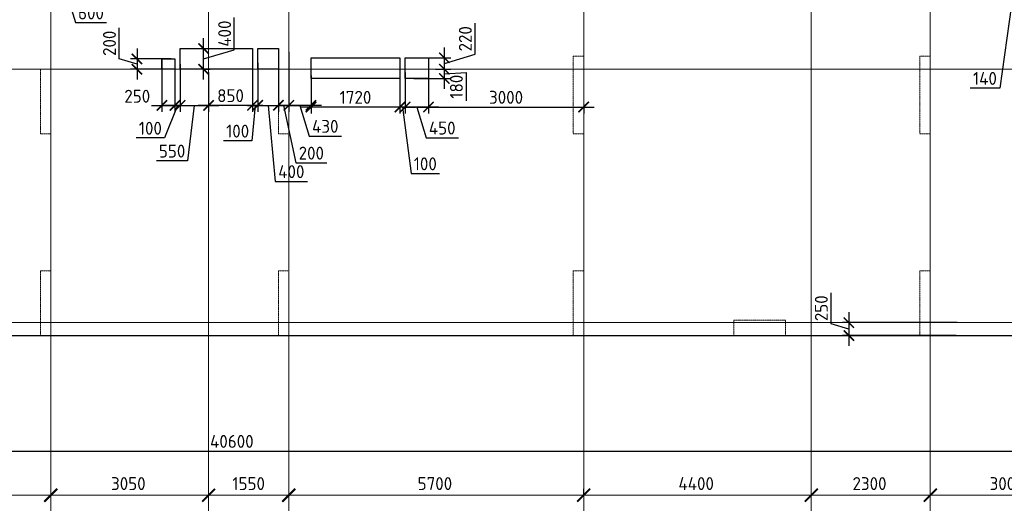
# Model space of a CAD drawing. Header units: millimetres. Extents: x -42044588 to 856694, y -806701 to 941911.
# Tile 101 of 256: x -179718 to -160688, y -342606 to -333255. Entities that reach past the tile are written whole.
import ezdxf

# ---------------------------------------------------------------- set-up
doc = ezdxf.new("R2010")
doc.units = ezdxf.units.MM
for name, pattern in [('______5', [1100, 800, -100, 100, -100]), ('DASHED', [7, 5, -2, 0]), ('осевая', [50.8, 31.75, -6.35, 6.35, -6.35])]:
    doc.linetypes.add(name, pattern=pattern)
doc.layers.add('Колонна_ бетон', color=7, linetype='Continuous', lineweight=50, true_color=0xb4b496)
for name, color, linetype, lineweight in [('Оси', 40, '______5', 18), ('Перекрытие ж_бетон', 1, 'Continuous', 30), ('РАЗМЕРЫ', 1, 'Continuous', 9)]:
    doc.layers.add(name, color=color, linetype=linetype, lineweight=lineweight)
doc.styles.add('GOST-2.304_Type-B', font='GOST_Common.ttf')
doc.dimstyles.new('СПДС', dxfattribs={"dimscale": 100, "dimtxt": 2.5, "dimasz": 2, "dimexe": 1.25, "dimexo": 0, "dimtad": 1, "dimdec": 0, "dimrnd": 5, "dimtxsty": 'GOST-2.304_Type-B', "dimblk": 'ARCHTICK', "dimcen": 2.5, "dimdle": 2, "dimclrd": 1, "dimclre": 1, "dimclrt": 1, "dimadec": 0, "dimazin": 2, "dimtfac": 0.75, "dimtdec": 0, "dimtmove": 1, "dimatfit": 3, "dimfxl": 0, "dimtolj": 1, "dimarcsym": 0})

# ---------------------------------------------------------------- blocks, each defined once
blk = doc.blocks.new('_ArchTick')
at = {"color": 0, "linetype": 'ByBlock', "const_width": 0.15}
blk.add_lwpolyline([(-0.5, -0.5), (0.5, 0.5)], dxfattribs=at)
blk = doc.blocks.new('*D6720')
at = {"color": 1, "lineweight": -2, "transparency": 16777216}
for p, q in [((-72355, -346039), (-72355, -345914)), ((-68905, -346039), (-68905, -345914)), ((-72555, -346039), (-68705, -346039))]:
    blk.add_line(p, q, dxfattribs=at)
at = {"layer": 'DEFPOINTS', "color": 0, "transparency": 16777216}
for p in [(-72355, -346039), (-68905, -346039), (-68905, -346039)]:
    blk.add_point(p, dxfattribs=at)
at = {"color": 1, "lineweight": -2, "transparency": 16777216, "xscale": 250, "yscale": 250, "zscale": 250, "rotation": 180}
blk.add_blockref('_ArchTick', (-72355, -346039), dxfattribs=at)
at = {"color": 1, "lineweight": -2, "transparency": 16777216, "xscale": 250, "yscale": 250, "zscale": 250}
blk.add_blockref('_ArchTick', (-68905, -346039), dxfattribs=at)
at = {"color": 1, "transparency": 16777216, "insert": (-70655, -345814), "char_height": 250, "width": 83333.33, "attachment_point": 5, "style": 'GOST-2.304_Type-B'}
blk.add_mtext('\\A1;3450', dxfattribs=at)
blk = doc.blocks.new('*D6721')
at = {"color": 1, "lineweight": -2, "transparency": 16777216}
for p, q in [((-68905, -346039), (-68905, -345914)), ((-65855, -346039), (-65855, -345914)), ((-69105, -346039), (-65655, -346039))]:
    blk.add_line(p, q, dxfattribs=at)
at = {"layer": 'DEFPOINTS', "color": 0, "transparency": 16777216}
for p in [(-68905, -346039), (-65855, -346039), (-65855, -346039)]:
    blk.add_point(p, dxfattribs=at)
at = {"color": 1, "lineweight": -2, "transparency": 16777216, "xscale": 250, "yscale": 250, "zscale": 250, "rotation": 180}
blk.add_blockref('_ArchTick', (-68905, -346039), dxfattribs=at)
at = {"color": 1, "lineweight": -2, "transparency": 16777216, "xscale": 250, "yscale": 250, "zscale": 250}
blk.add_blockref('_ArchTick', (-65855, -346039), dxfattribs=at)
at = {"color": 1, "transparency": 16777216, "insert": (-67405, -345814), "char_height": 250, "width": 83333.33, "attachment_point": 5, "style": 'GOST-2.304_Type-B'}
blk.add_mtext('\\A1;3050', dxfattribs=at)
blk = doc.blocks.new('*D6722')
at = {"color": 1, "lineweight": -2, "transparency": 16777216}
for p, q in [((-65854.71808, -346038.91005), (-65854.71808, -345913.91005)), ((-64304.71808, -346038.91005), (-64304.71808, -345913.91005)), ((-66054.71808, -346038.91005), (-64104.71808, -346038.91005))]:
    blk.add_line(p, q, dxfattribs=at)
at = {"layer": 'DEFPOINTS', "color": 0, "transparency": 16777216}
for p in [(-65854.71808, -346038.91005), (-64304.71808, -346038.91005), (-64304.71808, -346038.91005)]:
    blk.add_point(p, dxfattribs=at)
at = {"color": 1, "lineweight": -2, "transparency": 16777216, "xscale": 250, "yscale": 250, "zscale": 250, "rotation": 180}
blk.add_blockref('_ArchTick', (-65854.71808, -346038.91005), dxfattribs=at)
at = {"color": 1, "lineweight": -2, "transparency": 16777216, "xscale": 250, "yscale": 250, "zscale": 250}
blk.add_blockref('_ArchTick', (-64304.71808, -346038.91005), dxfattribs=at)
at = {"color": 1, "transparency": 16777216, "insert": (-65079.71808, -345813.91005), "char_height": 250, "width": 83333.3333333, "attachment_point": 5, "style": 'GOST-2.304_Type-B'}
blk.add_mtext('\\A1;1550', dxfattribs=at)
blk = doc.blocks.new('*D6723')
at = {"color": 1, "lineweight": -2, "transparency": 16777216}
for p, q in [((-64305, -346039), (-64305, -345914)), ((-58605, -346039), (-58605, -345914)), ((-64505, -346039), (-58405, -346039))]:
    blk.add_line(p, q, dxfattribs=at)
at = {"layer": 'DEFPOINTS', "color": 0, "transparency": 16777216}
for p in [(-64305, -346039), (-58605, -346039), (-58605, -346039)]:
    blk.add_point(p, dxfattribs=at)
at = {"color": 1, "lineweight": -2, "transparency": 16777216, "xscale": 250, "yscale": 250, "zscale": 250, "rotation": 180}
blk.add_blockref('_ArchTick', (-64305, -346039), dxfattribs=at)
at = {"color": 1, "lineweight": -2, "transparency": 16777216, "xscale": 250, "yscale": 250, "zscale": 250}
blk.add_blockref('_ArchTick', (-58605, -346039), dxfattribs=at)
at = {"color": 1, "transparency": 16777216, "insert": (-61480, -345814), "char_height": 250, "width": 83333.33, "attachment_point": 5, "style": 'GOST-2.304_Type-B'}
blk.add_mtext('\\A1;5700', dxfattribs=at)
blk = doc.blocks.new('*D6724')
at = {"color": 1, "lineweight": -2, "transparency": 16777216}
for p, q in [((-58605, -346039), (-58605, -345914)), ((-54205, -346039), (-54205, -345914)), ((-58805, -346039), (-54005, -346039))]:
    blk.add_line(p, q, dxfattribs=at)
at = {"layer": 'DEFPOINTS', "color": 0, "transparency": 16777216}
for p in [(-58605, -346039), (-54205, -346039), (-54205, -346039)]:
    blk.add_point(p, dxfattribs=at)
at = {"color": 1, "lineweight": -2, "transparency": 16777216, "xscale": 250, "yscale": 250, "zscale": 250, "rotation": 180}
blk.add_blockref('_ArchTick', (-58605, -346039), dxfattribs=at)
at = {"color": 1, "lineweight": -2, "transparency": 16777216, "xscale": 250, "yscale": 250, "zscale": 250}
blk.add_blockref('_ArchTick', (-54205, -346039), dxfattribs=at)
at = {"color": 1, "transparency": 16777216, "insert": (-56430, -345814), "char_height": 250, "width": 83333.33, "attachment_point": 5, "style": 'GOST-2.304_Type-B'}
blk.add_mtext('\\A1;4400', dxfattribs=at)
blk = doc.blocks.new('*D6725')
at = {"color": 1, "lineweight": -2, "transparency": 16777216}
for p, q in [((-54205, -346039), (-54205, -345914)), ((-51905, -346039), (-51905, -345914)), ((-54405, -346039), (-51705, -346039))]:
    blk.add_line(p, q, dxfattribs=at)
at = {"layer": 'DEFPOINTS', "color": 0, "transparency": 16777216}
for p in [(-54205, -346039), (-51905, -346039), (-51905, -346039)]:
    blk.add_point(p, dxfattribs=at)
at = {"color": 1, "lineweight": -2, "transparency": 16777216, "xscale": 250, "yscale": 250, "zscale": 250, "rotation": 180}
blk.add_blockref('_ArchTick', (-54205, -346039), dxfattribs=at)
at = {"color": 1, "lineweight": -2, "transparency": 16777216, "xscale": 250, "yscale": 250, "zscale": 250}
blk.add_blockref('_ArchTick', (-51905, -346039), dxfattribs=at)
at = {"color": 1, "transparency": 16777216, "insert": (-53080, -345814), "char_height": 250, "width": 83333.33, "attachment_point": 5, "style": 'GOST-2.304_Type-B'}
blk.add_mtext('\\A1;2300', dxfattribs=at)
blk = doc.blocks.new('*D6726')
at = {"color": 1, "lineweight": -2, "transparency": 16777216}
for p, q in [((-51905, -346039), (-51905, -345914)), ((-48905, -346039), (-48905, -345914)), ((-52105, -346039), (-48705, -346039))]:
    blk.add_line(p, q, dxfattribs=at)
at = {"layer": 'DEFPOINTS', "color": 0, "transparency": 16777216}
for p in [(-51905, -346039), (-48905, -346039), (-48905, -346039)]:
    blk.add_point(p, dxfattribs=at)
at = {"color": 1, "lineweight": -2, "transparency": 16777216, "xscale": 250, "yscale": 250, "zscale": 250, "rotation": 180}
blk.add_blockref('_ArchTick', (-51905, -346039), dxfattribs=at)
at = {"color": 1, "lineweight": -2, "transparency": 16777216, "xscale": 250, "yscale": 250, "zscale": 250}
blk.add_blockref('_ArchTick', (-48905, -346039), dxfattribs=at)
at = {"color": 1, "transparency": 16777216, "insert": (-50430, -345814), "char_height": 250, "width": 83333.33, "attachment_point": 5, "style": 'GOST-2.304_Type-B'}
blk.add_mtext('\\A1;3000', dxfattribs=at)
blk = doc.blocks.new('*D935')
at = {"layer": 'DEFPOINTS', "color": 0, "transparency": 16777216}
for p in [(-161600, -339112), (-163693, -339362), (-161618, -339362)]:
    blk.add_point(p, dxfattribs=at)
at = {"layer": 'РАЗМЕРЫ', "color": 1, "lineweight": -2, "transparency": 16777216}
for p, q in [((-164037, -339134), (-164037, -338534)), ((-163693, -338912), (-163693, -339562)), ((-161600, -339112), (-163818, -339112)), ((-163693, -339237), (-164037, -339134)), ((-161618, -339362), (-163818, -339362))]:
    blk.add_line(p, q, dxfattribs=at)
at = {"layer": 'РАЗМЕРЫ', "color": 1, "lineweight": -2, "transparency": 16777216, "xscale": 200, "yscale": 200, "zscale": 200}
for p, rotation in [((-163693, -339112), 90), ((-163693, -339362), 270)]:
    blk.add_blockref('_ArchTick', p, dxfattribs=dict(at, rotation=rotation))
at = {"layer": 'РАЗМЕРЫ', "color": 1, "lineweight": 0, "transparency": 16777216, "insert": (-164224, -338834), "char_height": 250, "attachment_point": 5, "rotation": 90, "style": 'GOST-2.304_Type-B'}
blk.add_mtext('\\A1;250', dxfattribs=at)
blk = doc.blocks.new('подложка стн 1-го этажа')
at = {"layer": 'Колонна_ бетон', "color": 252, "linetype": 'DASHED', "lineweight": 0, "ltscale": 0.5, "true_color": 0x939598, "transparency": 33554687}
for p, q in [((35144, 14862, -200), (34944, 14862, -200)), ((34944, 13362, -200), (34944, 14862, -200)), ((34944, 14862, -200), (34944, 14862, -200)), ((35144, 14862, -200), (35144, 14862, -200)), ((35144, 14862, -200), (35144, 13362, -200)), ((41644, 14862, -200), (41644, 14862, -200)), ((41644, 14862, -200), (41844, 14862, -200)), ((41644, 13362, -200), (41644, 14862, -200)), ((41844, 14862, -200), (41844, 14862, -200)), ((41844, 13362, -200), (41844, 14862, -200)), ((24844, 14612, -200), (24644, 14612, -200)), ((24644, 14612, -200), (24644, 14612, -200)), ((24644, 14612, -200), (24644, 13362, -200)), ((24844, 14612, -200), (24844, 14612, -200)), ((24844, 13362, -200), (24844, 14612, -200)), ((29444, 14612, -200), (29244, 14612, -200)), ((29244, 14612, -200), (29244, 14612, -200)), ((29244, 14612, -200), (29244, 13362, -200)), ((29444, 14612, -200), (29444, 14612, -200)), ((29444, 14612, -200), (29444, 13362, -200)), ((24844, 13362, -200), (24644, 13362, -200)), ((24644, 13362, -200), (24644, 13362, -200)), ((24844, 13362, -200), (24844, 13362, -200)), ((29244, 13362, -200), (29244, 13362, -200)), ((29244, 13362, -200), (29444, 13362, -200)), ((29444, 13362, -200), (29444, 13362, -200)), ((34944, 13362, -200), (34944, 13362, -200)), ((35144, 13362, -200), (34944, 13362, -200)), ((35144, 13362, -200), (35144, 13362, -200)), ((41844, 13362, -200), (41644, 13362, -200)), ((41644, 13362, -200), (41644, 13362, -200)), ((41844, 13362, -200), (41844, 13362, -200)), ((24644, 9462, -200), (24644, 10712, -200)), ((24844, 10712, -200), (24644, 10712, -200)), ((24844, 9462, -200), (24844, 10712, -200)), ((29244, 10712, -200), (29244, 9462, -200)), ((29244, 10712, -200), (29444, 10712, -200)), ((29444, 9462, -200), (29444, 10712, -200)), ((35144, 10712, -200), (34944, 10712, -200)), ((34944, 10712, -200), (34944, 9462, -200)), ((35144, 10712, -200), (35144, 9462, -200)), ((41644, 9462, -200), (41644, 10712, -200)), ((41644, 10712, -200), (41844, 10712, -200)), ((41844, 9462, -200), (41844, 10712, -200)), ((38044, 9762, -200), (39044, 9762, -200)), ((38044, 9462, -200), (38044, 9762, -200)), ((39044, 9462, -200), (39044, 9762, -200)), ((24644, 9462, -200), (24844, 9462, -200)), ((29444, 9462, -200), (29244, 9462, -200)), ((35144, 9462, -200), (34944, 9462, -200)), ((38044, 9462, -200), (39044, 9462, -200)), ((41644, 9462, -200), (41844, 9462, -200))]:
    blk.add_line(p, q, dxfattribs=at)
blk = doc.blocks.new('*D955')
at = {"layer": 'DEFPOINTS', "color": 0, "transparency": 16777216}
for p in [(-195918, -340542), (-155318, -341251), (-155318, -341596)]:
    blk.add_point(p, dxfattribs=at)
at = {"layer": 'РАЗМЕРЫ', "color": 1, "lineweight": -2, "transparency": 16777216}
for p, q in [((-195918, -340542), (-195918, -341721)), ((-155318, -341251), (-155318, -341721)), ((-196118, -341596), (-155118, -341596))]:
    blk.add_line(p, q, dxfattribs=at)
at = {"layer": 'РАЗМЕРЫ', "color": 1, "lineweight": -2, "transparency": 16777216, "xscale": 200, "yscale": 200, "zscale": 200, "rotation": 180}
blk.add_blockref('_ArchTick', (-195918, -341596), dxfattribs=at)
at = {"layer": 'РАЗМЕРЫ', "color": 1, "lineweight": -2, "transparency": 16777216, "xscale": 200, "yscale": 200, "zscale": 200}
blk.add_blockref('_ArchTick', (-155318, -341596), dxfattribs=at)
at = {"layer": 'РАЗМЕРЫ', "color": 1, "lineweight": 0, "transparency": 16777216, "insert": (-175618, -341409), "char_height": 250, "attachment_point": 5, "style": 'GOST-2.304_Type-B'}
blk.add_mtext('\\A1;40600', dxfattribs=at)
blk = doc.blocks.new('*D3581')
at = {"layer": 'DEFPOINTS', "color": 0, "transparency": 16777216}
for p in [(-176790, -334014), (-177451, -334214), (-176813, -334214)]:
    blk.add_point(p, dxfattribs=at)
at = {"layer": 'РАЗМЕРЫ', "color": 1, "lineweight": -2, "transparency": 16777216}
for p, q in [((-177795, -334011), (-177795, -333411)), ((-177451, -333814), (-177451, -334414)), ((-177451, -334114), (-177795, -334011)), ((-176790, -334014), (-177576, -334014)), ((-176813, -334214), (-177576, -334214))]:
    blk.add_line(p, q, dxfattribs=at)
at = {"layer": 'РАЗМЕРЫ', "color": 1, "lineweight": -2, "transparency": 16777216, "xscale": 200, "yscale": 200, "zscale": 200}
for p, rotation in [((-177451, -334014), 90), ((-177451, -334214), 270)]:
    blk.add_blockref('_ArchTick', p, dxfattribs=dict(at, rotation=rotation))
at = {"layer": 'РАЗМЕРЫ', "color": 1, "lineweight": 0, "transparency": 16777216, "insert": (-177983, -333711), "char_height": 250, "attachment_point": 5, "rotation": 90, "style": 'GOST-2.304_Type-B'}
blk.add_mtext('\\A1;200', dxfattribs=at)
blk = doc.blocks.new('*D3582')
at = {"layer": 'DEFPOINTS', "color": 0, "transparency": 16777216}
for p in [(-176968, -334012), (-176718, -334012), (-176718, -334911)]:
    blk.add_point(p, dxfattribs=at)
at = {"layer": 'РАЗМЕРЫ', "color": 1, "lineweight": -2, "transparency": 16777216}
for p, q in [((-176968, -334012), (-176968, -335036)), ((-176718, -334012), (-176718, -335036)), ((-177168, -334911), (-176518, -334911))]:
    blk.add_line(p, q, dxfattribs=at)
at = {"layer": 'РАЗМЕРЫ', "color": 1, "lineweight": -2, "transparency": 16777216, "xscale": 200, "yscale": 200, "zscale": 200, "rotation": 180}
blk.add_blockref('_ArchTick', (-176968, -334911), dxfattribs=at)
at = {"layer": 'РАЗМЕРЫ', "color": 1, "lineweight": -2, "transparency": 16777216, "xscale": 200, "yscale": 200, "zscale": 200}
blk.add_blockref('_ArchTick', (-176718, -334911), dxfattribs=at)
at = {"layer": 'РАЗМЕРЫ', "color": 1, "lineweight": 0, "transparency": 16777216, "insert": (-177446, -334735), "char_height": 250, "attachment_point": 5, "style": 'GOST-2.304_Type-B'}
blk.add_mtext('\\A1;250', dxfattribs=at)
blk = doc.blocks.new('*D3583')
at = {"layer": 'DEFPOINTS', "color": 0, "transparency": 16777216}
for p in [(-176618, -334112), (-176068, -334566), (-176068, -334911)]:
    blk.add_point(p, dxfattribs=at)
at = {"layer": 'РАЗМЕРЫ', "color": 1, "lineweight": -2, "transparency": 16777216}
for p, q in [((-176618, -334112), (-176618, -335036)), ((-176068, -334566), (-176068, -335036)), ((-176818, -334911), (-175868, -334911)), ((-176343, -334911), (-176472, -335983)), ((-176472, -335983), (-177072, -335983))]:
    blk.add_line(p, q, dxfattribs=at)
at = {"layer": 'РАЗМЕРЫ', "color": 1, "lineweight": -2, "transparency": 16777216, "xscale": 200, "yscale": 200, "zscale": 200, "rotation": 180}
blk.add_blockref('_ArchTick', (-176618, -334911), dxfattribs=at)
at = {"layer": 'РАЗМЕРЫ', "color": 1, "lineweight": -2, "transparency": 16777216, "xscale": 200, "yscale": 200, "zscale": 200}
blk.add_blockref('_ArchTick', (-176068, -334911), dxfattribs=at)
at = {"layer": 'РАЗМЕРЫ', "color": 1, "lineweight": 0, "transparency": 16777216, "insert": (-176772, -335796), "char_height": 250, "attachment_point": 5, "style": 'GOST-2.304_Type-B'}
blk.add_mtext('\\A1;550', dxfattribs=at)
blk = doc.blocks.new('*D3584')
at = {"layer": 'DEFPOINTS', "color": 0, "transparency": 16777216}
for p in [(-174718, -333962), (-175118, -334088), (-174718, -334911)]:
    blk.add_point(p, dxfattribs=at)
at = {"layer": 'РАЗМЕРЫ', "color": 1, "lineweight": -2, "transparency": 16777216}
for p, q in [((-174718, -333962), (-174718, -335036)), ((-175118, -334088), (-175118, -335036)), ((-175318, -334911), (-174518, -334911)), ((-174918, -334911), (-174780, -336381)), ((-174780, -336381), (-174155, -336381))]:
    blk.add_line(p, q, dxfattribs=at)
at = {"layer": 'РАЗМЕРЫ', "color": 1, "lineweight": -2, "transparency": 16777216, "xscale": 200, "yscale": 200, "zscale": 200, "rotation": 180}
blk.add_blockref('_ArchTick', (-175118, -334911), dxfattribs=at)
at = {"layer": 'РАЗМЕРЫ', "color": 1, "lineweight": -2, "transparency": 16777216, "xscale": 200, "yscale": 200, "zscale": 200}
blk.add_blockref('_ArchTick', (-174718, -334911), dxfattribs=at)
at = {"layer": 'РАЗМЕРЫ', "color": 1, "lineweight": 0, "transparency": 16777216, "insert": (-174468, -336193), "char_height": 250, "attachment_point": 5, "style": 'GOST-2.304_Type-B'}
blk.add_mtext('\\A1;400', dxfattribs=at)
blk = doc.blocks.new('*D3585')
at = {"layer": 'DEFPOINTS', "color": 0, "transparency": 16777216}
for p in [(-172268, -334276), (-171818, -334276), (-172268, -334943)]:
    blk.add_point(p, dxfattribs=at)
at = {"layer": 'РАЗМЕРЫ', "color": 1, "lineweight": -2, "transparency": 16777216}
for p, q in [((-172268, -334276), (-172268, -335068)), ((-171818, -334276), (-171818, -335068)), ((-171618, -334943), (-172468, -334943)), ((-172043, -334943), (-171865, -335537)), ((-171865, -335537), (-171240, -335537))]:
    blk.add_line(p, q, dxfattribs=at)
at = {"layer": 'РАЗМЕРЫ', "color": 1, "lineweight": -2, "transparency": 16777216, "xscale": 200, "yscale": 200, "zscale": 200, "rotation": 180}
blk.add_blockref('_ArchTick', (-172268, -334943), dxfattribs=at)
at = {"layer": 'РАЗМЕРЫ', "color": 1, "lineweight": -2, "transparency": 16777216, "xscale": 200, "yscale": 200, "zscale": 200}
blk.add_blockref('_ArchTick', (-171818, -334943), dxfattribs=at)
at = {"layer": 'РАЗМЕРЫ', "color": 1, "lineweight": 0, "transparency": 16777216, "insert": (-171552, -335350), "char_height": 250, "attachment_point": 5, "style": 'GOST-2.304_Type-B'}
blk.add_mtext('\\A1;450', dxfattribs=at)
blk = doc.blocks.new('*D3586')
at = {"layer": 'DEFPOINTS', "color": 0, "transparency": 16777216}
for p in [(-171679, -334212), (-171511, -334212), (-172098, -334392)]:
    blk.add_point(p, dxfattribs=at)
at = {"layer": 'РАЗМЕРЫ', "color": 1, "lineweight": -2, "transparency": 16777216}
for p, q in [((-171511, -334592), (-171511, -334012)), ((-171679, -334212), (-171386, -334212)), ((-171511, -334302), (-171091, -334275)), ((-171091, -334275), (-171091, -334825)), ((-172098, -334392), (-171386, -334392))]:
    blk.add_line(p, q, dxfattribs=at)
at = {"layer": 'РАЗМЕРЫ', "color": 1, "lineweight": -2, "transparency": 16777216, "xscale": 200, "yscale": 200, "zscale": 200}
for p, rotation in [((-171511, -334212), 90), ((-171511, -334392), 270)]:
    blk.add_blockref('_ArchTick', p, dxfattribs=dict(at, rotation=rotation))
at = {"layer": 'РАЗМЕРЫ', "color": 1, "lineweight": 0, "transparency": 16777216, "insert": (-171278, -334550), "char_height": 250, "attachment_point": 5, "rotation": 90, "style": 'GOST-2.304_Type-B'}
blk.add_mtext('\\A1;180', dxfattribs=at)
blk = doc.blocks.new('*D3733')
at = {"layer": 'DEFPOINTS', "color": 0, "transparency": 16777216}
for p in [(-174718, -333962), (-174518, -333875), (-174518, -334911)]:
    blk.add_point(p, dxfattribs=at)
at = {"layer": 'РАЗМЕРЫ', "color": 1, "lineweight": -2, "transparency": 16777216}
for p, q in [((-174718, -333962), (-174718, -335036)), ((-174518, -333875), (-174518, -335036)), ((-174918, -334911), (-174318, -334911)), ((-174618, -334911), (-174382, -336023)), ((-174382, -336023), (-173782, -336023))]:
    blk.add_line(p, q, dxfattribs=at)
at = {"layer": 'РАЗМЕРЫ', "color": 1, "lineweight": -2, "transparency": 16777216, "xscale": 200, "yscale": 200, "zscale": 200, "rotation": 180}
blk.add_blockref('_ArchTick', (-174718, -334911), dxfattribs=at)
at = {"layer": 'РАЗМЕРЫ', "color": 1, "lineweight": -2, "transparency": 16777216, "xscale": 200, "yscale": 200, "zscale": 200}
blk.add_blockref('_ArchTick', (-174518, -334911), dxfattribs=at)
at = {"layer": 'РАЗМЕРЫ', "color": 1, "lineweight": 0, "transparency": 16777216, "insert": (-174082, -335835), "char_height": 250, "attachment_point": 5, "style": 'GOST-2.304_Type-B'}
blk.add_mtext('\\A1;200', dxfattribs=at)
blk = doc.blocks.new('*D3734')
at = {"layer": 'DEFPOINTS', "color": 0, "transparency": 16777216}
for p in [(-171818, -334276), (-168818, -334899), (-168818, -334943)]:
    blk.add_point(p, dxfattribs=at)
at = {"layer": 'РАЗМЕРЫ', "color": 1, "lineweight": -2, "transparency": 16777216}
for p, q in [((-171818, -334276), (-171818, -335068)), ((-168818, -334899), (-168818, -335068)), ((-172018, -334943), (-168618, -334943))]:
    blk.add_line(p, q, dxfattribs=at)
at = {"layer": 'РАЗМЕРЫ', "color": 1, "lineweight": -2, "transparency": 16777216, "xscale": 200, "yscale": 200, "zscale": 200, "rotation": 180}
blk.add_blockref('_ArchTick', (-171818, -334943), dxfattribs=at)
at = {"layer": 'РАЗМЕРЫ', "color": 1, "lineweight": -2, "transparency": 16777216, "xscale": 200, "yscale": 200, "zscale": 200}
blk.add_blockref('_ArchTick', (-168818, -334943), dxfattribs=at)
at = {"layer": 'РАЗМЕРЫ', "color": 1, "lineweight": 0, "transparency": 16777216, "insert": (-170318, -334756), "char_height": 250, "attachment_point": 5, "style": 'GOST-2.304_Type-B'}
blk.add_mtext('\\A1;3000', dxfattribs=at)
blk = doc.blocks.new('*D3613')
at = {"layer": 'DEFPOINTS', "color": 0, "transparency": 16777216}
for p in [(-171823, -333992), (-171511, -333992), (-171679, -334212)]:
    blk.add_point(p, dxfattribs=at)
at = {"layer": 'РАЗМЕРЫ', "color": 1, "lineweight": -2, "transparency": 16777216}
for p, q in [((-170917, -333924), (-170917, -333324)), ((-171511, -334412), (-171511, -333792)), ((-171511, -334102), (-170917, -333924)), ((-171823, -333992), (-171386, -333992)), ((-171679, -334212), (-171386, -334212))]:
    blk.add_line(p, q, dxfattribs=at)
at = {"layer": 'РАЗМЕРЫ', "color": 1, "lineweight": -2, "transparency": 16777216, "xscale": 200, "yscale": 200, "zscale": 200}
for p, rotation in [((-171511, -333992), 90), ((-171511, -334212), 270)]:
    blk.add_blockref('_ArchTick', p, dxfattribs=dict(at, rotation=rotation))
at = {"layer": 'РАЗМЕРЫ', "color": 1, "lineweight": 0, "transparency": 16777216, "insert": (-171105, -333624), "char_height": 250, "attachment_point": 5, "rotation": 90, "style": 'GOST-2.304_Type-B'}
blk.add_mtext('\\A1;220', dxfattribs=at)
blk = doc.blocks.new('*D3749')
at = {"layer": 'DEFPOINTS', "color": 0, "transparency": 16777216}
for p in [(-179118, -331870), (-178518, -331938), (-178518, -332718)]:
    blk.add_point(p, dxfattribs=at)
at = {"layer": 'РАЗМЕРЫ', "color": 1, "lineweight": -2, "transparency": 16777216}
for p, q in [((-179118, -331870), (-179118, -332843)), ((-178518, -331938), (-178518, -332843)), ((-179318, -332718), (-178318, -332718)), ((-178818, -332718), (-178640, -333312)), ((-178640, -333312), (-178040, -333312))]:
    blk.add_line(p, q, dxfattribs=at)
at = {"layer": 'РАЗМЕРЫ', "color": 1, "lineweight": -2, "transparency": 16777216, "xscale": 200, "yscale": 200, "zscale": 200, "rotation": 180}
blk.add_blockref('_ArchTick', (-179118, -332718), dxfattribs=at)
at = {"layer": 'РАЗМЕРЫ', "color": 1, "lineweight": -2, "transparency": 16777216, "xscale": 200, "yscale": 200, "zscale": 200}
blk.add_blockref('_ArchTick', (-178518, -332718), dxfattribs=at)
at = {"layer": 'РАЗМЕРЫ', "color": 1, "lineweight": 0, "transparency": 16777216, "insert": (-178340, -333124), "char_height": 250, "attachment_point": 5, "style": 'GOST-2.304_Type-B'}
blk.add_mtext('\\A1;600', dxfattribs=at)
blk = doc.blocks.new('*D3648')
at = {"layer": 'DEFPOINTS', "color": 0, "transparency": 16777216}
for p in [(-175218, -334051), (-175118, -334088), (-175218, -334911)]:
    blk.add_point(p, dxfattribs=at)
at = {"layer": 'РАЗМЕРЫ', "color": 1, "lineweight": -2, "transparency": 16777216}
for p, q in [((-175218, -334051), (-175218, -335036)), ((-175118, -334088), (-175118, -335036)), ((-175218, -334911), (-175418, -334911)), ((-175168, -334911), (-175231, -335598)), ((-175118, -334911), (-175218, -334911)), ((-175118, -334911), (-175218, -334911)), ((-175118, -334911), (-174918, -334911)), ((-175231, -335598), (-175781, -335598))]:
    blk.add_line(p, q, dxfattribs=at)
at = {"layer": 'РАЗМЕРЫ', "color": 1, "lineweight": -2, "transparency": 16777216, "xscale": 200, "yscale": 200, "zscale": 200}
blk.add_blockref('_ArchTick', (-175218, -334911), dxfattribs=at)
at = {"layer": 'РАЗМЕРЫ', "color": 1, "lineweight": -2, "transparency": 16777216, "xscale": 200, "yscale": 200, "zscale": 200, "rotation": 180}
blk.add_blockref('_ArchTick', (-175118, -334911), dxfattribs=at)
at = {"layer": 'РАЗМЕРЫ', "color": 1, "lineweight": 0, "transparency": 16777216, "insert": (-175506, -335410), "char_height": 250, "attachment_point": 5, "style": 'GOST-2.304_Type-B'}
blk.add_mtext('\\A1;100', dxfattribs=at)
blk = doc.blocks.new('*D3750')
at = {"layer": 'DEFPOINTS', "color": 0, "transparency": 16777216}
for p in [(-175218, -334112), (-176068, -334277), (-176068, -334911)]:
    blk.add_point(p, dxfattribs=at)
at = {"layer": 'РАЗМЕРЫ', "color": 1, "lineweight": -2, "transparency": 16777216}
for p, q in [((-175218, -334112), (-175218, -335036)), ((-176068, -334277), (-176068, -335036)), ((-175018, -334911), (-176268, -334911))]:
    blk.add_line(p, q, dxfattribs=at)
at = {"layer": 'РАЗМЕРЫ', "color": 1, "lineweight": -2, "transparency": 16777216, "xscale": 200, "yscale": 200, "zscale": 200, "rotation": 180}
blk.add_blockref('_ArchTick', (-176068, -334911), dxfattribs=at)
at = {"layer": 'РАЗМЕРЫ', "color": 1, "lineweight": -2, "transparency": 16777216, "xscale": 200, "yscale": 200, "zscale": 200}
blk.add_blockref('_ArchTick', (-175218, -334911), dxfattribs=at)
at = {"layer": 'РАЗМЕРЫ', "color": 1, "lineweight": 0, "transparency": 16777216, "insert": (-175643, -334724), "char_height": 250, "attachment_point": 5, "style": 'GOST-2.304_Type-B'}
blk.add_mtext('\\A1;850', dxfattribs=at)
blk = doc.blocks.new('*D3649')
at = {"layer": 'DEFPOINTS', "color": 0, "transparency": 16777216}
for p in [(-176167, -333814), (-176164, -333814), (-176167, -334214)]:
    blk.add_point(p, dxfattribs=at)
at = {"layer": 'РАЗМЕРЫ', "color": 1, "lineweight": -2, "transparency": 16777216}
for p, q in [((-175570, -333836), (-175570, -333211)), ((-176164, -334414), (-176164, -333614)), ((-176167, -333814), (-176039, -333814)), ((-176164, -334014), (-175570, -333836)), ((-176167, -334214), (-176039, -334214))]:
    blk.add_line(p, q, dxfattribs=at)
at = {"layer": 'РАЗМЕРЫ', "color": 1, "lineweight": -2, "transparency": 16777216, "xscale": 200, "yscale": 200, "zscale": 200}
for p, rotation in [((-176164, -333814), 90), ((-176164, -334214), 270)]:
    blk.add_blockref('_ArchTick', p, dxfattribs=dict(at, rotation=rotation))
at = {"layer": 'РАЗМЕРЫ', "color": 1, "lineweight": 0, "transparency": 16777216, "insert": (-175758, -333524), "char_height": 250, "attachment_point": 5, "rotation": 90, "style": 'GOST-2.304_Type-B'}
blk.add_mtext('\\A1;400', dxfattribs=at)
blk = doc.blocks.new('*D3650')
at = {"layer": 'DEFPOINTS', "color": 0, "transparency": 16777216}
for p in [(-172268, -334276), (-172368, -334392), (-172368, -334943)]:
    blk.add_point(p, dxfattribs=at)
at = {"layer": 'РАЗМЕРЫ', "color": 1, "lineweight": -2, "transparency": 16777216}
for p, q in [((-172268, -334276), (-172268, -335068)), ((-172368, -334392), (-172368, -335068)), ((-172368, -334943), (-172568, -334943)), ((-172268, -334943), (-172368, -334943)), ((-172268, -334943), (-172368, -334943)), ((-172318, -334943), (-172154, -336230)), ((-172268, -334943), (-172068, -334943)), ((-172154, -336230), (-171604, -336230))]:
    blk.add_line(p, q, dxfattribs=at)
at = {"layer": 'РАЗМЕРЫ', "color": 1, "lineweight": -2, "transparency": 16777216, "xscale": 200, "yscale": 200, "zscale": 200}
blk.add_blockref('_ArchTick', (-172368, -334943), dxfattribs=at)
at = {"layer": 'РАЗМЕРЫ', "color": 1, "lineweight": -2, "transparency": 16777216, "xscale": 200, "yscale": 200, "zscale": 200, "rotation": 180}
blk.add_blockref('_ArchTick', (-172268, -334943), dxfattribs=at)
at = {"layer": 'РАЗМЕРЫ', "color": 1, "lineweight": 0, "transparency": 16777216, "insert": (-171879, -336042), "char_height": 250, "attachment_point": 5, "style": 'GOST-2.304_Type-B'}
blk.add_mtext('\\A1;100', dxfattribs=at)
blk = doc.blocks.new('*D3651')
at = {"layer": 'DEFPOINTS', "color": 0, "transparency": 16777216}
for p in [(-174088, -334337), (-172368, -334472), (-174088, -334943)]:
    blk.add_point(p, dxfattribs=at)
at = {"layer": 'РАЗМЕРЫ', "color": 1, "lineweight": -2, "transparency": 16777216}
for p, q in [((-174088, -334337), (-174088, -335068)), ((-172368, -334472), (-172368, -335068)), ((-172168, -334943), (-174288, -334943))]:
    blk.add_line(p, q, dxfattribs=at)
at = {"layer": 'РАЗМЕРЫ', "color": 1, "lineweight": -2, "transparency": 16777216, "xscale": 200, "yscale": 200, "zscale": 200, "rotation": 180}
blk.add_blockref('_ArchTick', (-174088, -334943), dxfattribs=at)
at = {"layer": 'РАЗМЕРЫ', "color": 1, "lineweight": -2, "transparency": 16777216, "xscale": 200, "yscale": 200, "zscale": 200}
blk.add_blockref('_ArchTick', (-172368, -334943), dxfattribs=at)
at = {"layer": 'РАЗМЕРЫ', "color": 1, "lineweight": 0, "transparency": 16777216, "insert": (-173228, -334756), "char_height": 250, "attachment_point": 5, "style": 'GOST-2.304_Type-B'}
blk.add_mtext('\\A1;1720', dxfattribs=at)
blk = doc.blocks.new('*D3652')
at = {"layer": 'DEFPOINTS', "color": 0, "transparency": 16777216}
for p in [(-174088, -334337), (-174518, -334412), (-174518, -334911)]:
    blk.add_point(p, dxfattribs=at)
at = {"layer": 'РАЗМЕРЫ', "color": 1, "lineweight": -2, "transparency": 16777216}
for p, q in [((-174088, -334337), (-174088, -335036)), ((-174518, -334412), (-174518, -335036)), ((-173888, -334911), (-174718, -334911)), ((-174303, -334911), (-174125, -335505)), ((-174125, -335505), (-173500, -335505))]:
    blk.add_line(p, q, dxfattribs=at)
at = {"layer": 'РАЗМЕРЫ', "color": 1, "lineweight": -2, "transparency": 16777216, "xscale": 200, "yscale": 200, "zscale": 200, "rotation": 180}
blk.add_blockref('_ArchTick', (-174518, -334911), dxfattribs=at)
at = {"layer": 'РАЗМЕРЫ', "color": 1, "lineweight": -2, "transparency": 16777216, "xscale": 200, "yscale": 200, "zscale": 200}
blk.add_blockref('_ArchTick', (-174088, -334911), dxfattribs=at)
at = {"layer": 'РАЗМЕРЫ', "color": 1, "lineweight": 0, "transparency": 16777216, "insert": (-173812, -335317), "char_height": 250, "attachment_point": 5, "style": 'GOST-2.304_Type-B'}
blk.add_mtext('\\A1;430', dxfattribs=at)
blk = doc.blocks.new('*D3699')
at = {"layer": 'DEFPOINTS', "color": 0, "transparency": 16777216}
for p in [(-176618, -334112), (-176718, -334694), (-176718, -334911)]:
    blk.add_point(p, dxfattribs=at)
at = {"layer": 'РАЗМЕРЫ', "color": 1, "lineweight": -2, "transparency": 16777216}
for p, q in [((-176618, -334112), (-176618, -335036)), ((-176718, -334694), (-176718, -335036)), ((-176718, -334911), (-176918, -334911)), ((-176668, -334911), (-176918, -335542)), ((-176618, -334911), (-176718, -334911)), ((-176618, -334911), (-176718, -334911)), ((-176618, -334911), (-176418, -334911)), ((-176918, -335542), (-177468, -335542))]:
    blk.add_line(p, q, dxfattribs=at)
at = {"layer": 'РАЗМЕРЫ', "color": 1, "lineweight": -2, "transparency": 16777216, "xscale": 200, "yscale": 200, "zscale": 200}
blk.add_blockref('_ArchTick', (-176718, -334911), dxfattribs=at)
at = {"layer": 'РАЗМЕРЫ', "color": 1, "lineweight": -2, "transparency": 16777216, "xscale": 200, "yscale": 200, "zscale": 200, "rotation": 180}
blk.add_blockref('_ArchTick', (-176618, -334911), dxfattribs=at)
at = {"layer": 'РАЗМЕРЫ', "color": 1, "lineweight": 0, "transparency": 16777216, "insert": (-177193, -335354), "char_height": 250, "attachment_point": 5, "style": 'GOST-2.304_Type-B'}
blk.add_mtext('\\A1;100', dxfattribs=at)
blk = doc.blocks.new('*D6911')
at = {"layer": 'DEFPOINTS', "color": 0, "transparency": 16777216}
for p in [(-160618, -332312, 360), (-160478, -332292), (-160478, -332968)]:
    blk.add_point(p, dxfattribs=at)
at = {"layer": 'РАЗМЕРЫ', "color": 1, "lineweight": -2, "transparency": 16777216}
for p, q in [((-160618, -332312), (-160618, -333093)), ((-160478, -332292), (-160478, -333093)), ((-160818, -332968), (-160278, -332968)), ((-160548, -332968), (-160775, -334577)), ((-160775, -334577), (-161350, -334577))]:
    blk.add_line(p, q, dxfattribs=at)
at = {"layer": 'РАЗМЕРЫ', "color": 1, "lineweight": -2, "transparency": 16777216, "xscale": 200, "yscale": 200, "zscale": 200, "rotation": 180}
blk.add_blockref('_ArchTick', (-160618, -332968), dxfattribs=at)
at = {"layer": 'РАЗМЕРЫ', "color": 1, "lineweight": -2, "transparency": 16777216, "xscale": 200, "yscale": 200, "zscale": 200}
blk.add_blockref('_ArchTick', (-160478, -332968), dxfattribs=at)
at = {"layer": 'РАЗМЕРЫ', "color": 1, "lineweight": 0, "transparency": 16777216, "insert": (-161062, -334390), "char_height": 250, "attachment_point": 5, "style": 'GOST-2.304_Type-B'}
blk.add_mtext('\\A1;140', dxfattribs=at)
blk = doc.blocks.new('блочина')
at = {"layer": 'Перекрытие ж_бетон', "color": 4}
for points in [[(122913, 55780), (122913, 56180), (124313, 56180), (124313, 55780)], [(124813, 55780), (124413, 55780), (124413, 56180), (124813, 56180)], [(122813, 55778), (122563, 55778), (122563, 55978), (122813, 55978)], [(125443, 55600), (125443, 56000), (127163, 56000), (127163, 55600)], [(127263, 55600), (127263, 56000), (127713, 56000), (127713, 55600)]]:
    blk.add_lwpolyline(points, close=True, dxfattribs=at)
blk = doc.blocks.new('оси блок 2')
at = {"layer": 'Оси', "color": 16, "linetype": 'осевая', "lineweight": 0, "ltscale": 0.25, "transparency": 33554687}
for p, q in [((-68904.7, -322543), (-68904.7, -347914.1)), ((-65854.7, -322543), (-65854.7, -347914.1)), ((-64304.7, -322543), (-64304.7, -347914.1)), ((-58604.7, -322543), (-58604.7, -347914.1)), ((-54204.7, -322543), (-54204.7, -347914.1)), ((-51904.7, -322543), (-51904.7, -347914.1)), ((-89822.3, -337801.3), (-37238.5, -337801.3)), ((-89822.3, -342701.3), (-37238.5, -342701.3))]:
    blk.add_line(p, q, dxfattribs=at)
for base, p1, p2, picture, middle in [((-68904.7, -346038.9), (-72354.7, -346038.9), (-68904.7, -346038.9), '*D6720', (-70654.9, -346038.9)), ((-65854.7, -346038.9), (-68904.7, -346038.9), (-65854.7, -346038.9), '*D6721', (-67404.9, -346038.9)), ((-64304.7, -346038.9), (-65854.7, -346038.9), (-64304.7, -346038.9), '*D6722', (-65079.7, -346038.9)), ((-58604.7, -346038.9), (-64304.7, -346038.9), (-58604.7, -346038.9), '*D6723', (-61479.9, -346038.9)), ((-54204.7, -346038.9), (-58604.7, -346038.9), (-54204.7, -346038.9), '*D6724', (-56429.9, -346038.9)), ((-51904.7, -346038.9), (-54204.7, -346038.9), (-51904.7, -346038.9), '*D6725', (-53079.9, -346038.9)), ((-48904.7, -346038.9), (-51904.7, -346038.9), (-48904.7, -346038.9), '*D6726', (-50429.9, -346038.9))]:
    dim = blk.add_linear_dim(base=base, p1=p1, p2=p2, dimstyle='СПДС', override={"dimgap": 1})
    dim.commit()
    dim.dimension.update_dxf_attribs({"geometry": picture, "text_midpoint": middle, "dimtype": 160})

msp = doc.modelspace()

# ---------------------------------------------------------------- linework, layer by layer
at = {"layer": 'Перекрытие ж_бетон'}
for points in [[(-196168.038, -339362.136), (-168866.623, -339362.136)], [(-168868.038, -339362.136), (-162218.038, -339362.136), (-162218.038, -339362.135), (-158868.498, -339362.135), (-158868.503, -339362.135), (-155268.038, -339362.135)]]:
    msp.add_lwpolyline(points, dxfattribs=at)

# ---------------------------------------------------------------- block references
for name, p in [('подложка стн 1-го этажа', (-203961.961, -348823.931, 560)), ('блочина', (-299530.954, -389992.167))]:
    msp.add_blockref(name, p)
at = {"layer": 'РАЗМЕРЫ'}
msp.add_blockref('оси блок 2', (-110213.32, 3589.186), dxfattribs=at)

# ---------------------------------------------------------------- dimensions: what is measured, and where the dimension line sits
at = {"layer": 'РАЗМЕРЫ', "lineweight": 0}
for base, p1, p2, picture, middle in [((-178517.94, -332717.95), (-179117.896, -331870.441), (-178517.94, -331937.875), '*D3749', (-178577.293, -333124.2)), ((-176067.896, -334911.245), (-175217.691, -334112.136), (-176067.896, -334277.232), '*D3750', (-175642.794, -334723.745)), ((-174517.896, -334911.245), (-174087.929, -334336.84), (-174517.896, -334412.136), '*D3652', (-174062.287, -335317.495)), ((-174087.929, -334943.319), (-172367.798, -334472.136), (-174087.929, -334336.84), '*D3651', (-173227.864, -334755.819)), ((-172267.896, -334943.319), (-171817.894, -334275.627), (-172267.896, -334275.627), '*D3585', (-171802.27, -335349.569)), ((-168817.896, -334943.319), (-171817.894, -334275.627), (-168817.896, -334898.577), '*D3734', (-170317.895, -334755.819)), ((-155318.038, -341596.231), (-195918.038, -340541.683), (-155318.038, -341250.54), '*D955', (-175618.038, -341408.731))]:
    dim = msp.add_linear_dim(base=base, p1=p1, p2=p2, dimstyle='СПДС', override={"dimrnd": 5}, dxfattribs=at)
    dim.commit()
    dim.dimension.update_dxf_attribs({"geometry": picture, "text_midpoint": middle})
for base, p1, p2, angle, picture, middle in [((-160478.395, -332968.364, 360), (-160618.395, -332312.136, 720), (-160478.395, -332291.649, 360), 180, '*D6911', (-160837.092, -334577.07, 360)), ((-171511.196, -334212.136), (-172098.434, -334392.136), (-171678.881, -334212.136), 90, '*D3586', (-171090.815, -334337.679))]:
    dim = msp.add_linear_dim(base=base, p1=p1, p2=p2, angle=angle, dimstyle='СПДС', override={"dimrnd": 5}, dxfattribs=at)
    dim.commit()
    dim.dimension.update_dxf_attribs({"geometry": picture, "text_midpoint": middle, "dimtype": 160})
for base, p1, p2, picture, middle in [((-176164.182, -333814.139), (-176167.483, -334214.139), (-176167.483, -333814.139), '*D3649', (-175757.932, -333773.514)), ((-171511.196, -333992.136), (-171678.881, -334212.136), (-171822.813, -333992.136), '*D3613', (-171104.946, -333861.511)), ((-177451.301, -334214.136), (-176789.738, -334014.136), (-176813.471, -334214.136), '*D3581', (-177982.551, -333948.511)), ((-163693.04, -339362.136), (-161599.615, -339112.136), (-161618.038, -339362.136), '*D935', (-164224.29, -339071.511))]:
    dim = msp.add_linear_dim(base=base, p1=p1, p2=p2, angle=90, dimstyle='СПДС', override={"dimrnd": 5}, dxfattribs=at)
    dim.commit()
    dim.dimension.update_dxf_attribs({"geometry": picture, "text_midpoint": middle})
for base, p1, p2, picture, middle in [((-174717.835, -334911.245), (-175117.835, -334088.454), (-174717.835, -333962.136), '*D3584', (-174717.835, -336380.943)), ((-174517.896, -334911.245), (-174717.835, -333962.136), (-174517.896, -333874.777), '*D3733', (-174319.98, -336022.886)), ((-176717.894, -334911.245), (-176967.894, -334012.136), (-176717.894, -334012.136), '*D3582', (-177445.733, -334922.66)), ((-176717.894, -334911.245), (-176617.691, -334112.136), (-176717.894, -334694.14), '*D3699', (-176980.513, -335541.565)), ((-176067.896, -334911.245), (-176617.691, -334112.136), (-176067.896, -334565.512), '*D3583', (-176534.805, -335983.336)), ((-175217.691, -334911.245), (-175117.835, -334088.454), (-175217.691, -334051.106), '*D3648', (-175293.305, -335597.777)), ((-172367.691, -334943.319), (-172267.896, -334275.627), (-172367.691, -334392.136), '*D3650', (-172091.824, -336229.731))]:
    dim = msp.add_linear_dim(base=base, p1=p1, p2=p2, dimstyle='СПДС', override={"dimrnd": 5}, dxfattribs=at)
    dim.commit()
    dim.dimension.update_dxf_attribs({"geometry": picture, "text_midpoint": middle, "dimtype": 160})

doc.saveas('drawing.dxf')
